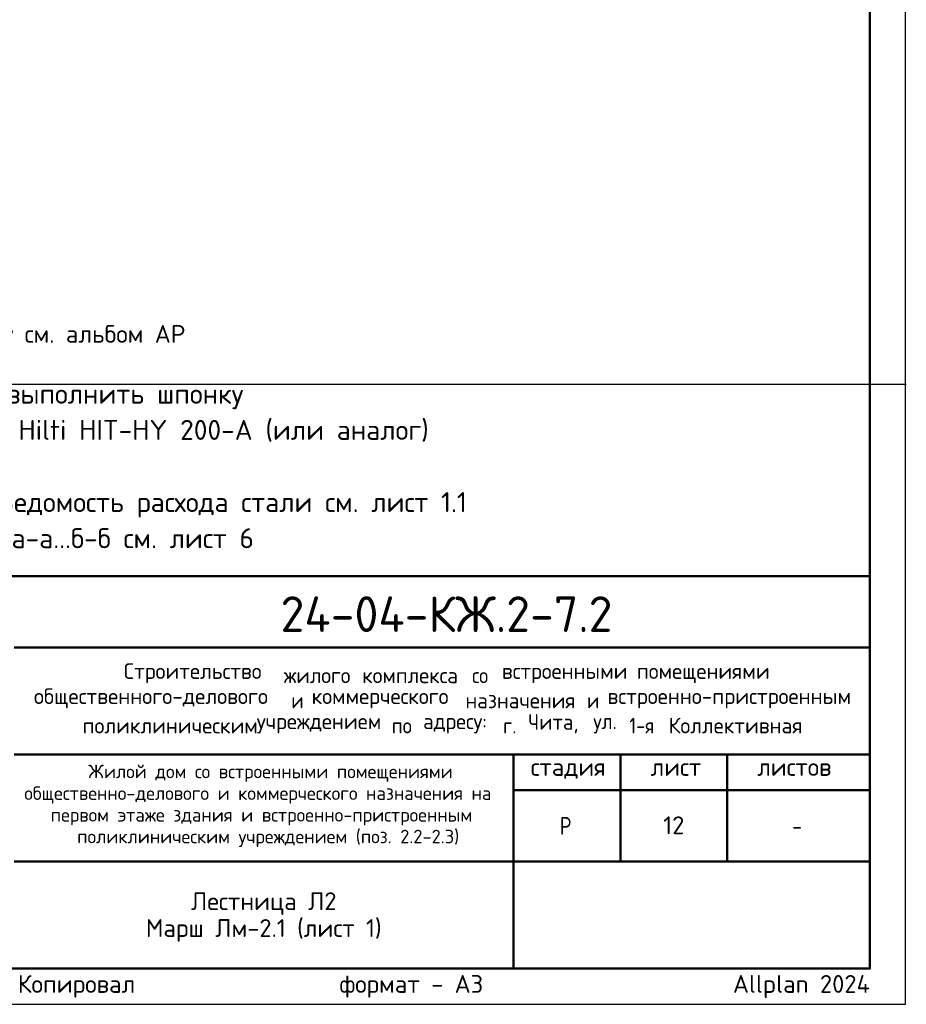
# Model space of a CAD drawing. Header units: millimetres. Extents: x 0 to 21005, y 0 to 14850.
# Tile 19 of 20: x 14789 to 21005, y 0 to 6901. Entities that reach past the tile are written whole.
import ezdxf

# ---------------------------------------------------------------- set-up
doc = ezdxf.new("R2010")
doc.units = ezdxf.units.MM
doc.layers.add('Standard', color=7, linetype='Continuous', lineweight=25)
doc.layers.add('Надписи', color=7, linetype='Continuous', lineweight=25)
doc.styles.add('ISOCPEUR', font='txt')

msp = doc.modelspace()

# ---------------------------------------------------------------- linework, layer by layer
at = {"layer": 'Standard', "color": 7, "linetype": 'Continuous', "lineweight": 50, "transparency": 33554687}
for p, q in [((11500, 3000), (20750, 3000)), ((14750, 2500), (20750, 2500)), ((14750, 1750), (20750, 1750)), ((18250, 1000), (18250, 1750)), ((19000, 1000), (19000, 1750)), ((19750, 1000), (19750, 1750)), ((18250, 1500), (20750, 1500)), ((14750, 1000), (20750, 1000)), ((18250, 250), (18250, 1000)), ((18250, 250), (18250, 1000))]:
    msp.add_line(p, q, dxfattribs=at)
at = {"layer": 'Standard', "color": 7, "linetype": 'Continuous', "lineweight": 25, "transparency": 33554687}
for p, q in [((20750, 250), (20750, 3000)), ((11500, 250), (20750, 250)), ((11500, 250), (20750, 250)), ((11500, 250), (20750, 250))]:
    msp.add_line(p, q, dxfattribs=at)
msp.add_lwpolyline([(0, 0), (21000, 0), (21000, 14850), (0, 14850), (0, 0)], close=True, dxfattribs=at)
at = {"layer": 'Standard', "color": 7, "linetype": 'Continuous', "lineweight": 13, "transparency": 33554687}
msp.add_lwpolyline([(21000, 14850), (0, 14850), (0, 0), (21000, 0), (21000, 14850)], dxfattribs=at)
at = {"layer": 'Standard', "color": 7, "linetype": 'Continuous', "lineweight": 50, "transparency": 33554687}
msp.add_lwpolyline([(1000, 14600), (20750, 14600), (20750, 250), (1000, 250), (1000, 14600)], close=True, dxfattribs=at)
at = {"layer": 'Standard', "color": 7, "linetype": 'Continuous', "lineweight": 25, "transparency": 33554687}
for points in [[(21005, 14600), (11191.8, 14600), (11191.8, 4346.9), (21005, 4346.9)], [(20750, 3000), (11500, 3000), (11500, 250), (20750, 250), (20750, 3000)]]:
    msp.add_lwpolyline(points, dxfattribs=at)

# ---------------------------------------------------------------- texts
at = {"layer": 'Standard', "color": 7, "linetype": 'Continuous', "lineweight": 25, "transparency": 33554687, "style": 'ISOCPEUR'}
for s, insert, char_height, width, attachment_point in [('\\A1;{\\fISOCPEUR|i0|b0;\\H125.000000;\\W1.000000;\\C7;* - все размеры даны по бетону, отделку см. альбом АР}\\P', (13682.6, 4761.5), 125, 4649.661, 2), ('\\W0.98;Строительство ', (15518.6, 2250.8), 110, 1175.348, 7), ('\\W0.96;жилого ', (16640.6, 2250.8), 110, 602.55, 7), ('\\W0.97;комплекса ', (17190.6, 2250.8), 110, 823.039, 7), ('\\W0.90;со ', (17960.6, 2250.8), 110, 258.739, 7), ('\\W0.98;встроенными ', (18169.6, 2250.8), 110, 999.233, 7), ('\\W0.98;помещениями', (19115.6, 2250.8), 110, 955.088, 7), ('\\W0.99;общественного-делового ', (14888.9, 2074.8), 110, 1857.162, 7), ('\\W0.87;и ', (16692.9, 2074.8), 110, 190.617, 7), ('\\W0.98;коммерческого ', (16835.9, 2074.8), 110, 1131.214, 7), ('\\W0.97;назначения ', (17913.9, 2074.8), 110, 905.516, 7), ('\\W0.87;и ', (18766.4, 2074.8), 110, 190.609, 7), ('\\W0.99;встроенно-пристроенным', (18909.4, 2074.8), 110, 1791.218, 7), ('\\W0.95;Чита, ', (18353.9, 1898.8), 110, 508.778, 7), ('\\W0.86;1-я ', (19063.4, 1898.8), 110, 322.299, 7), ('\\W0.98;Коллективная', (19338.4, 1898.8), 110, 1021.088, 7), ('\\W0.98;поликлиническим ', (15229.9, 1898.8), 110, 1274.191, 7), ('\\W0.98;учреждением ', (16450.9, 1898.8), 110, 999.123, 7), ('\\W0.91;по ', (17396.9, 1898.8), 110, 269.87, 7), ('\\W0.96;адресу: ', (17616.9, 1898.8), 110, 613.612, 7), ('\\W0.89;г. ', (18177.9, 1898.8), 110, 224.789, 7), ('\\W0.92;ул. ', (18810.4, 1898.8), 110, 303.428, 7), ('\\W0.99;стадия    лист     листов', (18371.3, 1581.1), 125, 2186.296, 7), ('\\W0.80;Р', (18575, 1187.5), 125, 149.931, 7), ('\\W0.78;-', (20206.2, 1187.5), 125, 135.997, 7)]:
    msp.add_mtext(s, dxfattribs=dict(at, insert=insert, char_height=char_height, width=width, attachment_point=attachment_point))
at = {"layer": 'Standard', "color": 7, "linetype": 'Continuous', "lineweight": 13, "transparency": 33554687, "insert": (11500, 4349.3), "char_height": 140, "width": 6589.45, "attachment_point": 1, "line_spacing_factor": 1.084337}
msp.add_mtext('\\A1;{\\fISOCPEUR|i0|b0;\\H139.999998;\\W1.000000;\\C7;1. По периметру площадки в стене выполнить шпонку}\\P{\\fISOCPEUR|i0|b0;\\H139.999998;\\W1.000000;\\C7;Арматуру установить на хим. анкер Hilti HIT-HY 200-A (или аналог) }\\P{\\fISOCPEUR|i0|b0;\\H139.999998;\\W1.000000;\\C7;2. Общие указания см. лист 1}\\P{\\fISOCPEUR|i0|b0;\\H139.999998;\\W1.000000;\\C7;3. Ведомость деталей см. лист 13. Ведомость расхода стали см. лист 1.1}\\P{\\fISOCPEUR|i0|b0;\\H139.999998;\\W1.000000;\\C7;4. Сечение 1-1 см. лист 13, сечения а-а...б-б см. лист 6}\\P', dxfattribs=at)
at = {"layer": 'Standard', "color": 7, "linetype": 'Continuous', "lineweight": 50, "transparency": 33554687, "insert": (16617.6, 2609.1), "char_height": 250, "width": 2520.794, "attachment_point": 7, "style": 'ISOCPEUR'}
msp.add_mtext('\\W0.98;24-04-КЖ.2-7.2', dxfattribs=at)
at = {"layer": 'Standard', "color": 7, "linetype": 'Continuous', "lineweight": 18, "transparency": 33554687, "char_height": 95, "attachment_point": 7, "style": 'ISOCPEUR'}
for s, insert, width in [('\\W0.99;Жилой дом со встроенными помещениями', (15269.8, 1558.7), 2506.356), ('\\W0.99;общественно-делового и коммерческого назначения на', (14820.9, 1406.7), 3403.402), ('\\W0.99;первом этаже здания и встроенно-пристроенным', (15006.1, 1254.7), 3033.239), ('\\W0.99;поликлиническим учреждением (поз. 2.2-2.3)', (15191.4, 1102.7), 2662.626)]:
    msp.add_mtext(s, dxfattribs=dict(at, insert=insert, width=width))
at = {"layer": 'Standard', "color": 7, "linetype": 'Continuous', "lineweight": 25, "transparency": 33554687, "insert": (16500, 785.4), "char_height": 125, "width": 1683.438, "attachment_point": 2, "line_spacing_factor": 0.903614}
msp.add_mtext('\\A1;{\\fISOCPEUR|i0|b0;\\H125.000000;\\W1.000000;\\C7;Лестница Л2}\\P{\\fISOCPEUR|i0|b0;\\H125.000000;\\W1.000000;\\C7;Марш Лм-2.1 (лист 1)}\\P', dxfattribs=at)
at = {"layer": 'Standard', "color": 8, "linetype": 'Continuous', "lineweight": 13, "transparency": 33554687, "insert": (20750, 123.9), "char_height": 125, "width": 5874.732, "attachment_point": 6, "style": 'ISOCPEUR'}
msp.add_mtext('\\A1;{\\fISOCPEUR|i0|b0;\\H125.000000;\\W1.000000;\\C8;Копировал                  формат - А3                      Allplan 2024}\\P', dxfattribs=at)
at = {"layer": 'Надписи', "color": 7, "linetype": 'Continuous', "lineweight": 13, "transparency": 33554687, "insert": (19375, 1255), "char_height": 125, "width": 196.875, "attachment_point": 5, "style": 'ISOCPEUR'}
msp.add_mtext('\\A1;{\\fISOCPEUR|i0|b0;\\H125.000000;\\W1.000000;\\C7;12}\\P', dxfattribs=at)

doc.saveas('drawing.dxf')
